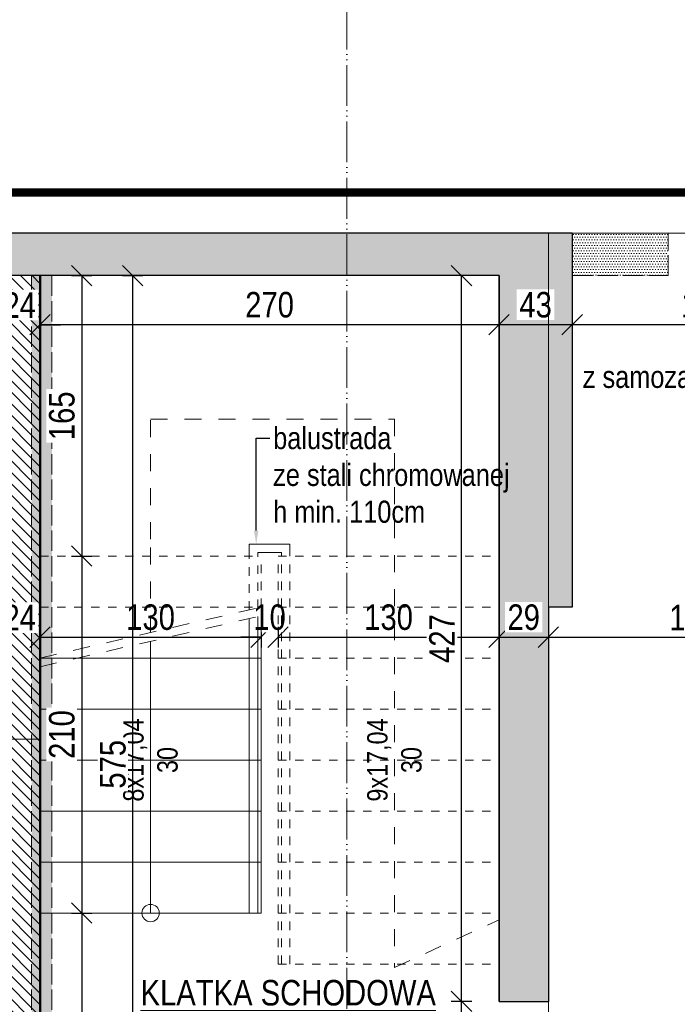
# Model space of a CAD drawing. Header units: millimetres. Extents: x 17147 to 52214, y -18116 to -4632.
# Tile 140 of 186: x 34250 to 34636, y -6835 to -6256. Entities that reach past the tile are written whole.
import ezdxf
from ezdxf import colors
from ezdxf.entities.mleader import LeaderData, LeaderLine
from ezdxf.math import Vec2, Vec3

# ---------------------------------------------------------------- set-up
doc = ezdxf.new("R2010")
doc.units = ezdxf.units.MM
for name, pattern in [('3', [1, 0.5, -0.5]), ('ACAD_ISO02W100', [15, 12, -3]), ('ACAD_ISO03W100', [30, 12, -18]), ('ACAD_ISO05W100', [33, 24, -3, 0, -3, 0, -3])]:
    doc.linetypes.add(name, pattern=pattern)
doc.layers.get('Defpoints').update_dxf_attribs({"color": 6})
for name, color, linetype, lineweight in [('A-ciekie', 161, 'Continuous', 9), ('A-opis', 130, 'Continuous', 9), ('A-wymiar', 177, 'Continuous', 0), ('A_opis_warstw', 220, 'Continuous', 5), ('A_SCIANA_ISTN', 253, 'Continuous', 25), ('A_SCIANA_PROJ_KONSTRUKCJA', 3, 'Continuous', 50)]:
    doc.layers.add(name, color=color, linetype=linetype, lineweight=lineweight)
for name, color, linetype, lineweight, true_color in [('A_CIENKA_WARSTWY', 7, 'Continuous', 15, 0x3a3a92), ('A_SCIANA DO WYBURZENIA', 7, 'ACAD_ISO02W100', 18, 0xf7833b), ('S_KRESKOWANIE_SC_ISTN', 7, 'Continuous', 0, 0x878787)]:
    doc.layers.add(name, color=color, linetype=linetype, lineweight=lineweight, true_color=true_color)
doc.styles.get("Standard").update_dxf_attribs({"font": 'ARIALN.TTF'})
doc.styles.add('wymiary', font='ARIALN.TTF')
doc.dimstyles.new('anka', dxfattribs={"dimtxt": 15, "dimasz": 12, "dimexe": 6, "dimexo": 0.0625, "dimgap": 4, "dimtad": 1, "dimdec": 0, "dimzin": 0, "dimdsep": 46, "dimtxsty": 'wymiary', "dimblk": 'OBLIQUE', "dimcen": 0.09, "dimclrt": 7, "dimadec": 0, "dimazin": 0, "dimtfac": 1, "dimtdec": 0, "dimtix": 1, "dimtofl": 0, "dimtmove": 0, "dimatfit": 3, "dimldrblk": 'OBLIQUE', "dimfxl": 6, "dimfxlon": 1, "dimtfill": 1, "dimtolj": 1, "dimtzin": 0, "dimarcsym": 0})
pattern_1 = [(0, (14120.9812, -10505.3418), (0.79375, 1.5875), [0, -1.5875])]

# ---------------------------------------------------------------- blocks, each defined once
blk = doc.blocks.new('_OBLIQUE')
at = {"color": 0, "linetype": 'ByBlock'}
blk.add_line((-0.5, -0.5), (0.5, 0.5), dxfattribs=at)
blk = doc.blocks.new('*D201')
at = {"layer": 'A-wymiar', "color": 0, "lineweight": -2, "transparency": 16777216}
for p, q in [((34237.51, -6613.43), (34237.51, -6625.43)), ((34261.51, -6613.43), (34261.51, -6625.43)), ((34237.51, -6619.43), (34225.51, -6619.43)), ((34261.51, -6619.43), (34273.51, -6619.43))]:
    blk.add_line(p, q, dxfattribs=at)
at = {"layer": 'Defpoints', "color": 0, "transparency": 16777216}
for p in [(34237.51, -6406.73), (34261.51, -6406.73)]:
    blk.add_point(p, dxfattribs=at)
at = {"layer": 'A-wymiar', "color": 0, "lineweight": -2, "transparency": 16777216, "xscale": 12, "yscale": 12, "zscale": 12}
blk.add_blockref('_OBLIQUE', (34237.51, -6619.43), dxfattribs=at)
at = {"layer": 'A-wymiar', "color": 0, "lineweight": -2, "transparency": 16777216, "xscale": 12, "yscale": 12, "zscale": 12, "rotation": 180}
blk.add_blockref('_OBLIQUE', (34261.51, -6619.43), dxfattribs=at)
at = {"layer": 'A-wymiar', "color": 7, "lineweight": 9, "transparency": 16777216, "insert": (34249.51, -6607.9), "char_height": 15, "attachment_point": 5, "style": 'wymiary', "bg_fill": 3, "box_fill_scale": 1.1, "bg_fill_color": 256, "bg_fill_true_color": 13158600, "bg_fill_transparency": 0}
blk.add_mtext('\\A1;24', dxfattribs=at)
at = {"layer": 'Defpoints', "color": 0, "transparency": 16777216}
blk.add_point((34261.51, -6619.43), dxfattribs=at)
blk = doc.blocks.new('*D202')
at = {"layer": 'A-wymiar', "color": 0, "lineweight": -2, "transparency": 16777216}
for p, q in [((34261.51, -6613.43), (34261.51, -6625.43)), ((34391.51, -6613.43), (34391.51, -6625.43)), ((34261.51, -6619.43), (34391.51, -6619.43))]:
    blk.add_line(p, q, dxfattribs=at)
at = {"layer": 'Defpoints', "color": 0, "transparency": 16777216}
for p in [(34261.51, -6406.73), (34391.51, -6561.73), (34391.51, -6619.43)]:
    blk.add_point(p, dxfattribs=at)
at = {"layer": 'A-wymiar', "color": 0, "lineweight": -2, "transparency": 16777216, "xscale": 12, "yscale": 12, "zscale": 12, "rotation": 180}
blk.add_blockref('_OBLIQUE', (34261.51, -6619.43), dxfattribs=at)
at = {"layer": 'A-wymiar', "color": 0, "lineweight": -2, "transparency": 16777216, "xscale": 12, "yscale": 12, "zscale": 12}
blk.add_blockref('_OBLIQUE', (34391.51, -6619.43), dxfattribs=at)
at = {"layer": 'A-wymiar', "color": 7, "lineweight": 9, "transparency": 16777216, "insert": (34326.51, -6607.77), "char_height": 15, "attachment_point": 5, "style": 'wymiary', "bg_fill": 3, "box_fill_scale": 1.1, "bg_fill_color": 256, "bg_fill_true_color": 13158600, "bg_fill_transparency": 0}
blk.add_mtext('\\A1;130', dxfattribs=at)
blk = doc.blocks.new('*D87')
at = {"layer": 'A-wymiar', "color": 0, "lineweight": -2, "transparency": 16777216}
for p, q in [((34391.51, -6613.43), (34391.51, -6625.43)), ((34401.51, -6613.43), (34401.51, -6625.43)), ((34391.51, -6619.43), (34379.51, -6619.43)), ((34401.51, -6619.43), (34413.51, -6619.43))]:
    blk.add_line(p, q, dxfattribs=at)
at = {"layer": 'Defpoints', "color": 0, "transparency": 16777216}
for p in [(34391.51, -6561.73), (34401.51, -6561.73)]:
    blk.add_point(p, dxfattribs=at)
at = {"layer": 'A-wymiar', "color": 0, "lineweight": -2, "transparency": 16777216, "xscale": 12, "yscale": 12, "zscale": 12}
blk.add_blockref('_OBLIQUE', (34391.51, -6619.43), dxfattribs=at)
at = {"layer": 'A-wymiar', "color": 0, "lineweight": -2, "transparency": 16777216, "xscale": 12, "yscale": 12, "zscale": 12, "rotation": 180}
blk.add_blockref('_OBLIQUE', (34401.51, -6619.43), dxfattribs=at)
at = {"layer": 'A-wymiar', "color": 7, "lineweight": 9, "transparency": 16777216, "insert": (34396.51, -6607.77), "char_height": 15, "attachment_point": 5, "style": 'wymiary', "bg_fill": 3, "box_fill_scale": 1.1, "bg_fill_color": 256, "bg_fill_true_color": 13158600, "bg_fill_transparency": 0}
blk.add_mtext('\\A1;10', dxfattribs=at)
at = {"layer": 'Defpoints', "color": 0, "transparency": 16777216}
blk.add_point((34401.51, -6619.43), dxfattribs=at)
blk = doc.blocks.new('*D88')
at = {"layer": 'A-wymiar', "color": 0, "lineweight": -2, "transparency": 16777216}
for p, q in [((34401.51, -6613.43), (34401.51, -6625.43)), ((34531.51, -6619.43), (34531.51, -6613.43)), ((34401.51, -6619.43), (34531.51, -6619.43))]:
    blk.add_line(p, q, dxfattribs=at)
at = {"layer": 'Defpoints', "color": 0, "transparency": 16777216}
for p in [(34401.51, -6561.73), (34531.51, -6619.43), (34531.51, -6619.43)]:
    blk.add_point(p, dxfattribs=at)
at = {"layer": 'A-wymiar', "color": 0, "lineweight": -2, "transparency": 16777216, "xscale": 12, "yscale": 12, "zscale": 12, "rotation": 180}
blk.add_blockref('_OBLIQUE', (34401.51, -6619.43), dxfattribs=at)
at = {"layer": 'A-wymiar', "color": 0, "lineweight": -2, "transparency": 16777216, "xscale": 12, "yscale": 12, "zscale": 12}
blk.add_blockref('_OBLIQUE', (34531.51, -6619.43), dxfattribs=at)
at = {"layer": 'A-wymiar', "color": 7, "lineweight": 9, "transparency": 16777216, "insert": (34466.51, -6607.77), "char_height": 15, "attachment_point": 5, "style": 'wymiary', "bg_fill": 3, "box_fill_scale": 1.1, "bg_fill_color": 256, "bg_fill_true_color": 13158600, "bg_fill_transparency": 0}
blk.add_mtext('\\A1;130', dxfattribs=at)
blk = doc.blocks.new('*D89')
at = {"layer": 'A-wymiar', "color": 0, "lineweight": -2, "transparency": 16777216}
for p, q in [((34531.51, -6619.43), (34531.51, -6613.43)), ((34560.51, -6613.43), (34560.51, -6625.43)), ((34531.51, -6619.43), (34560.51, -6619.43))]:
    blk.add_line(p, q, dxfattribs=at)
at = {"layer": 'A-wymiar', "color": 0, "lineweight": -2, "transparency": 16777216, "xscale": 12, "yscale": 12, "zscale": 12, "rotation": 180}
blk.add_blockref('_OBLIQUE', (34531.51, -6619.43), dxfattribs=at)
at = {"layer": 'A-wymiar', "color": 0, "lineweight": -2, "transparency": 16777216, "xscale": 12, "yscale": 12, "zscale": 12}
blk.add_blockref('_OBLIQUE', (34560.51, -6619.43), dxfattribs=at)
at = {"layer": 'A-wymiar', "color": 7, "lineweight": 9, "transparency": 16777216, "insert": (34546.01, -6607.77), "char_height": 15, "attachment_point": 5, "style": 'wymiary', "bg_fill": 3, "box_fill_scale": 1.1, "bg_fill_color": 256, "bg_fill_true_color": 13158600, "bg_fill_transparency": 0}
blk.add_mtext('\\A1;29', dxfattribs=at)
at = {"layer": 'Defpoints', "color": 0, "transparency": 16777216}
for p in [(34560.51, -6613.18), (34531.51, -6619.43), (34560.51, -6619.43)]:
    blk.add_point(p, dxfattribs=at)
blk = doc.blocks.new('*D90')
at = {"layer": 'A-wymiar', "color": 0, "lineweight": -2, "transparency": 16777216}
for p, q in [((34560.51, -6613.43), (34560.51, -6625.43)), ((34731.51, -6613.43), (34731.51, -6625.43)), ((34560.51, -6619.43), (34731.51, -6619.43))]:
    blk.add_line(p, q, dxfattribs=at)
at = {"layer": 'Defpoints', "color": 0, "transparency": 16777216}
for p in [(34731.51, -6605.18), (34560.51, -6613.18), (34731.51, -6619.43)]:
    blk.add_point(p, dxfattribs=at)
at = {"layer": 'A-wymiar', "color": 0, "lineweight": -2, "transparency": 16777216, "xscale": 12, "yscale": 12, "zscale": 12, "rotation": 180}
blk.add_blockref('_OBLIQUE', (34560.51, -6619.43), dxfattribs=at)
at = {"layer": 'A-wymiar', "color": 0, "lineweight": -2, "transparency": 16777216, "xscale": 12, "yscale": 12, "zscale": 12}
blk.add_blockref('_OBLIQUE', (34731.51, -6619.43), dxfattribs=at)
at = {"layer": 'A-wymiar', "color": 7, "lineweight": 9, "transparency": 16777216, "insert": (34646.01, -6607.9), "char_height": 15, "attachment_point": 5, "style": 'wymiary', "bg_fill": 3, "box_fill_scale": 1.1, "bg_fill_color": 256, "bg_fill_true_color": 13158600, "bg_fill_transparency": 0}
blk.add_mtext('\\A1;171', dxfattribs=at)
blk = doc.blocks.new('*D461')
at = {"layer": 'A-wymiar', "color": 0, "lineweight": -2, "transparency": 16777216}
for p, q in [((34574.51, -6429.62), (34574.51, -6441.62)), ((34731.51, -6429.62), (34731.51, -6441.62)), ((34731.51, -6435.62), (34574.51, -6435.62))]:
    blk.add_line(p, q, dxfattribs=at)
at = {"layer": 'Defpoints', "color": 0, "transparency": 16777216}
for p in [(34574.51, -6406.73), (34731.51, -6406.73), (34574.51, -6435.62)]:
    blk.add_point(p, dxfattribs=at)
at = {"layer": 'A-wymiar', "color": 0, "lineweight": -2, "transparency": 16777216, "xscale": 12, "yscale": 12, "zscale": 12, "rotation": 180}
blk.add_blockref('_OBLIQUE', (34574.51, -6435.62), dxfattribs=at)
at = {"layer": 'A-wymiar', "color": 0, "lineweight": -2, "transparency": 16777216, "xscale": 12, "yscale": 12, "zscale": 12}
blk.add_blockref('_OBLIQUE', (34731.51, -6435.62), dxfattribs=at)
at = {"layer": 'A-wymiar', "color": 7, "transparency": 16777216, "insert": (34653.01, -6423.96), "char_height": 15, "attachment_point": 5, "style": 'wymiary', "bg_fill": 3, "box_fill_scale": 1.1, "bg_fill_color": 256, "bg_fill_true_color": 13158600, "bg_fill_transparency": 0}
blk.add_mtext('\\A1;157', dxfattribs=at)
blk = doc.blocks.new('*D462')
at = {"layer": 'A-wymiar', "color": 0, "lineweight": -2, "transparency": 16777216}
for p, q in [((34531.51, -6429.62), (34531.51, -6441.62)), ((34574.51, -6429.62), (34574.51, -6441.62)), ((34574.51, -6435.62), (34531.51, -6435.62))]:
    blk.add_line(p, q, dxfattribs=at)
at = {"layer": 'Defpoints', "color": 0, "transparency": 16777216}
for p in [(34531.51, -6406.73), (34574.51, -6406.73), (34531.51, -6435.62)]:
    blk.add_point(p, dxfattribs=at)
at = {"layer": 'A-wymiar', "color": 0, "lineweight": -2, "transparency": 16777216, "xscale": 12, "yscale": 12, "zscale": 12, "rotation": 180}
blk.add_blockref('_OBLIQUE', (34531.51, -6435.62), dxfattribs=at)
at = {"layer": 'A-wymiar', "color": 0, "lineweight": -2, "transparency": 16777216, "xscale": 12, "yscale": 12, "zscale": 12}
blk.add_blockref('_OBLIQUE', (34574.51, -6435.62), dxfattribs=at)
at = {"layer": 'A-wymiar', "color": 7, "transparency": 16777216, "insert": (34553.01, -6423.96), "char_height": 15, "attachment_point": 5, "style": 'wymiary', "bg_fill": 3, "box_fill_scale": 1.1, "bg_fill_color": 256, "bg_fill_true_color": 13158600, "bg_fill_transparency": 0}
blk.add_mtext('\\A1;43', dxfattribs=at)
blk = doc.blocks.new('*D179')
at = {"layer": 'A-wymiar', "color": 0, "lineweight": -2, "transparency": 16777216}
for p, q in [((34261.51, -6429.62), (34261.51, -6441.62)), ((34531.51, -6429.62), (34531.51, -6441.62)), ((34531.51, -6435.62), (34261.51, -6435.62))]:
    blk.add_line(p, q, dxfattribs=at)
at = {"layer": 'Defpoints', "color": 0, "transparency": 16777216}
for p in [(34261.51, -6406.73), (34531.51, -6406.73), (34261.51, -6435.62)]:
    blk.add_point(p, dxfattribs=at)
at = {"layer": 'A-wymiar', "color": 0, "lineweight": -2, "transparency": 16777216, "xscale": 12, "yscale": 12, "zscale": 12, "rotation": 180}
blk.add_blockref('_OBLIQUE', (34261.51, -6435.62), dxfattribs=at)
at = {"layer": 'A-wymiar', "color": 0, "lineweight": -2, "transparency": 16777216, "xscale": 12, "yscale": 12, "zscale": 12}
blk.add_blockref('_OBLIQUE', (34531.51, -6435.62), dxfattribs=at)
at = {"layer": 'A-wymiar', "color": 7, "transparency": 16777216, "insert": (34396.51, -6423.96), "char_height": 15, "attachment_point": 5, "style": 'wymiary', "bg_fill": 3, "box_fill_scale": 1.1, "bg_fill_color": 256, "bg_fill_true_color": 13158600, "bg_fill_transparency": 0}
blk.add_mtext('\\A1;270', dxfattribs=at)
blk = doc.blocks.new('*D180')
at = {"layer": 'A-wymiar', "color": 0, "lineweight": -2, "transparency": 16777216}
for p, q in [((34237.51, -6429.62), (34237.51, -6441.62)), ((34261.51, -6429.62), (34261.51, -6441.62)), ((34237.51, -6435.62), (34225.51, -6435.62)), ((34261.51, -6435.62), (34273.51, -6435.62))]:
    blk.add_line(p, q, dxfattribs=at)
at = {"layer": 'Defpoints', "color": 0, "transparency": 16777216}
for p in [(34237.51, -6406.73), (34261.51, -6406.73)]:
    blk.add_point(p, dxfattribs=at)
at = {"layer": 'A-wymiar', "color": 0, "lineweight": -2, "transparency": 16777216, "xscale": 12, "yscale": 12, "zscale": 12}
blk.add_blockref('_OBLIQUE', (34237.51, -6435.62), dxfattribs=at)
at = {"layer": 'A-wymiar', "color": 0, "lineweight": -2, "transparency": 16777216, "xscale": 12, "yscale": 12, "zscale": 12, "rotation": 180}
blk.add_blockref('_OBLIQUE', (34261.51, -6435.62), dxfattribs=at)
at = {"layer": 'A-wymiar', "color": 7, "transparency": 16777216, "insert": (34249.51, -6424.09), "char_height": 15, "attachment_point": 5, "style": 'wymiary', "bg_fill": 3, "box_fill_scale": 1.1, "bg_fill_color": 256, "bg_fill_true_color": 13158600, "bg_fill_transparency": 0}
blk.add_mtext('\\A1;24', dxfattribs=at)
at = {"layer": 'Defpoints', "color": 0, "transparency": 16777216}
blk.add_point((34237.51, -6435.62), dxfattribs=at)
blk = doc.blocks.new('*D501')
at = {"layer": 'A_CIENKA_WARSTWY', "color": 0, "lineweight": -2, "transparency": 16777216}
for p, q in [((34280.03, -6406.73), (34292.03, -6406.73)), ((34286.03, -6406.73), (34286.03, -6571.73)), ((34280.03, -6571.73), (34292.03, -6571.73))]:
    blk.add_line(p, q, dxfattribs=at)
at = {"layer": 'Defpoints', "color": 0, "transparency": 16777216}
for p in [(34261.51, -6406.73), (34261.51, -6571.73), (34286.03, -6571.73)]:
    blk.add_point(p, dxfattribs=at)
at = {"layer": 'A_CIENKA_WARSTWY', "color": 0, "lineweight": -2, "transparency": 16777216, "xscale": 12, "yscale": 12, "zscale": 12}
for p, rotation in [((34286.03, -6406.73), 90), ((34286.03, -6571.73), 270)]:
    blk.add_blockref('_OBLIQUE', p, dxfattribs=dict(at, rotation=rotation))
at = {"layer": 'A_CIENKA_WARSTWY', "color": 7, "transparency": 16777216, "insert": (34274.37, -6489.23), "char_height": 15, "attachment_point": 5, "rotation": 90, "style": 'wymiary', "bg_fill": 3, "box_fill_scale": 1.1, "bg_fill_color": 256, "bg_fill_true_color": 13158600, "bg_fill_transparency": 0}
blk.add_mtext('\\A1;165', dxfattribs=at)
blk = doc.blocks.new('*D502')
at = {"layer": 'A_CIENKA_WARSTWY', "color": 0, "lineweight": -2, "transparency": 16777216}
for p, q in [((34280.03, -6571.73), (34292.03, -6571.73)), ((34286.03, -6571.73), (34286.03, -6781.73)), ((34280.03, -6781.73), (34292.03, -6781.73))]:
    blk.add_line(p, q, dxfattribs=at)
at = {"layer": 'Defpoints', "color": 0, "transparency": 16777216}
for p in [(34261.51, -6571.73), (34261.51, -6781.73), (34286.03, -6781.73)]:
    blk.add_point(p, dxfattribs=at)
at = {"layer": 'A_CIENKA_WARSTWY', "color": 0, "lineweight": -2, "transparency": 16777216, "xscale": 12, "yscale": 12, "zscale": 12}
for p, rotation in [((34286.03, -6571.73), 90), ((34286.03, -6781.73), 270)]:
    blk.add_blockref('_OBLIQUE', p, dxfattribs=dict(at, rotation=rotation))
at = {"layer": 'A_CIENKA_WARSTWY', "color": 7, "transparency": 16777216, "insert": (34274.37, -6676.73), "char_height": 15, "attachment_point": 5, "rotation": 90, "style": 'wymiary', "bg_fill": 3, "box_fill_scale": 1.1, "bg_fill_color": 256, "bg_fill_true_color": 13158600, "bg_fill_transparency": 0}
blk.add_mtext('\\A1;210', dxfattribs=at)
blk = doc.blocks.new('*D503')
at = {"layer": 'A_CIENKA_WARSTWY', "color": 0, "lineweight": -2, "transparency": 16777216}
for p, q in [((34280.03, -6781.73), (34292.03, -6781.73)), ((34286.03, -6781.73), (34286.03, -6981.73)), ((34280.03, -6981.73), (34292.03, -6981.73))]:
    blk.add_line(p, q, dxfattribs=at)
at = {"layer": 'Defpoints', "color": 0, "transparency": 16777216}
for p in [(34261.51, -6781.73), (34261.51, -6981.73), (34286.03, -6981.73)]:
    blk.add_point(p, dxfattribs=at)
at = {"layer": 'A_CIENKA_WARSTWY', "color": 0, "lineweight": -2, "transparency": 16777216, "xscale": 12, "yscale": 12, "zscale": 12}
for p, rotation in [((34286.03, -6781.73), 90), ((34286.03, -6981.73), 270)]:
    blk.add_blockref('_OBLIQUE', p, dxfattribs=dict(at, rotation=rotation))
at = {"layer": 'A_CIENKA_WARSTWY', "color": 7, "transparency": 16777216, "insert": (34274.37, -6881.73), "char_height": 15, "attachment_point": 5, "rotation": 90, "style": 'wymiary', "bg_fill": 3, "box_fill_scale": 1.1, "bg_fill_color": 256, "bg_fill_true_color": 13158600, "bg_fill_transparency": 0}
blk.add_mtext('\\A1;200', dxfattribs=at)
blk = doc.blocks.new('*D504')
at = {"layer": 'A_CIENKA_WARSTWY', "color": 0, "lineweight": -2, "transparency": 16777216}
for p, q in [((34310.03, -6406.73), (34322.03, -6406.73)), ((34316.03, -6981.73), (34316.03, -6406.73)), ((34310.03, -6981.73), (34322.03, -6981.73))]:
    blk.add_line(p, q, dxfattribs=at)
at = {"layer": 'Defpoints', "color": 0, "transparency": 16777216}
for p in [(34261.51, -6406.73), (34316.03, -6406.73), (34261.51, -6981.73)]:
    blk.add_point(p, dxfattribs=at)
at = {"layer": 'A_CIENKA_WARSTWY', "color": 0, "lineweight": -2, "transparency": 16777216, "xscale": 12, "yscale": 12, "zscale": 12}
for p, rotation in [((34316.03, -6406.73), 90), ((34316.03, -6981.73), 270)]:
    blk.add_blockref('_OBLIQUE', p, dxfattribs=dict(at, rotation=rotation))
at = {"layer": 'A_CIENKA_WARSTWY', "color": 7, "transparency": 16777216, "insert": (34304.4, -6694.23), "char_height": 15, "attachment_point": 5, "rotation": 90, "style": 'wymiary', "bg_fill": 3, "box_fill_scale": 1.1, "bg_fill_color": 256, "bg_fill_true_color": 13158600, "bg_fill_transparency": 0}
blk.add_mtext('\\A1;575', dxfattribs=at)
blk = doc.blocks.new('*D506')
at = {"layer": 'A_CIENKA_WARSTWY', "color": 0, "lineweight": -2, "transparency": 16777216}
for p, q in [((34515.43, -6833.73), (34503.43, -6833.73)), ((34509.43, -6933.73), (34509.43, -6833.73)), ((34515.43, -6933.73), (34503.43, -6933.73))]:
    blk.add_line(p, q, dxfattribs=at)
at = {"layer": 'Defpoints', "color": 0, "transparency": 16777216}
for p in [(34509.43, -6833.73), (34531.51, -6833.73), (34531.51, -6933.73)]:
    blk.add_point(p, dxfattribs=at)
at = {"layer": 'A_CIENKA_WARSTWY', "color": 0, "lineweight": -2, "transparency": 16777216, "xscale": 12, "yscale": 12, "zscale": 12}
for p, rotation in [((34509.43, -6833.73), 90), ((34509.43, -6933.73), 270)]:
    blk.add_blockref('_OBLIQUE', p, dxfattribs=dict(at, rotation=rotation))
at = {"layer": 'A_CIENKA_WARSTWY', "color": 7, "transparency": 16777216, "insert": (34497.77, -6883.73), "char_height": 15, "attachment_point": 5, "rotation": 90, "style": 'wymiary', "bg_fill": 3, "box_fill_scale": 1.1, "bg_fill_color": 256, "bg_fill_true_color": 13158600, "bg_fill_transparency": 0}
blk.add_mtext('\\A1;100', dxfattribs=at)
blk = doc.blocks.new('*D507')
at = {"layer": 'A_CIENKA_WARSTWY', "color": 0, "lineweight": -2, "transparency": 16777216}
for p, q in [((34515.43, -6406.73), (34503.43, -6406.73)), ((34509.43, -6833.73), (34509.43, -6406.73)), ((34515.43, -6833.73), (34503.43, -6833.73))]:
    blk.add_line(p, q, dxfattribs=at)
at = {"layer": 'Defpoints', "color": 0, "transparency": 16777216}
for p in [(34509.43, -6406.73), (34531.51, -6406.73), (34531.51, -6833.73)]:
    blk.add_point(p, dxfattribs=at)
at = {"layer": 'A_CIENKA_WARSTWY', "color": 0, "lineweight": -2, "transparency": 16777216, "xscale": 12, "yscale": 12, "zscale": 12}
for p, rotation in [((34509.43, -6406.73), 90), ((34509.43, -6833.73), 270)]:
    blk.add_blockref('_OBLIQUE', p, dxfattribs=dict(at, rotation=rotation))
at = {"layer": 'A_CIENKA_WARSTWY', "color": 7, "transparency": 16777216, "insert": (34497.9, -6620.23), "char_height": 15, "attachment_point": 5, "rotation": 90, "style": 'wymiary', "bg_fill": 3, "box_fill_scale": 1.1, "bg_fill_color": 256, "bg_fill_true_color": 13158600, "bg_fill_transparency": 0}
blk.add_mtext('\\A1;427', dxfattribs=at)

msp = doc.modelspace()

# ---------------------------------------------------------------- hatches: boundary and pattern name
at = {"layer": 'A_SCIANA DO WYBURZENIA', "transparency": 33554687}
h = msp.add_hatch(dxfattribs=at)
h.set_pattern_fill('DOTS', color=256)
h.set_pattern_definition(pattern_1)
h.paths.add_polyline_path([(34630.9, -6381.73), (34574.51, -6381.73), (34574.51, -6406.73), (34630.9, -6406.73)])
h = msp.add_hatch(dxfattribs=at)
h.set_pattern_fill('DOTS', color=256)
h.set_pattern_definition(pattern_1)
h.paths.add_polyline_path([(34268.51, -6406.73), (34256.51, -6406.73), (34256.51, -6981.73), (34268.51, -6981.73)])
at = {"layer": 'A_SCIANA_PROJ_KONSTRUKCJA', "lineweight": 9, "true_color": 0x2ad533}
h = msp.add_hatch(dxfattribs=at)
h.set_pattern_fill('ANSI31', color=102, scale=1.5, angle=90)
h.paths.add_polyline_path([(34261.51, -6406.73), (34237.51, -6406.73), (34237.51, -6981.73), (34261.51, -6981.73)])
at = {"layer": 'S_KRESKOWANIE_SC_ISTN', "transparency": 33554559}
h = msp.add_hatch(color=256, dxfattribs=at)
h.dxf.hatch_style = 1
h.paths.add_polyline_path([(34574.51, -6381.73), (34196.26, -6381.73), (34196.26, -6406.73), (34531.51, -6406.73), (34531.51, -6833.73), (34557.5, -6833.73), (34560.51, -6833.73), (34560.51, -6601.73), (34574.51, -6601.73)])

# ---------------------------------------------------------------- linework, layer by layer
at = {"layer": 'A-opis', "color": 156, "linetype": 'ACAD_ISO03W100', "true_color": 0x0f468a, "const_width": 5}
msp.add_lwpolyline([(32546.51, -7006.73), (32546.51, -6357.85), (35344.05, -6357.85), (35344.05, -7084.53), (32740.01, -7084.53)], dxfattribs=at)
at = {"layer": 'A-opis', "lineweight": 9}
msp.add_circle((34326.51, -6781.73), 5.09, dxfattribs=at)
at = {"layer": 'A_CIENKA_WARSTWY'}
for points in [[(34261.51, -6631.73), (34391.51, -6631.73)], [(34261.51, -6661.73), (34391.51, -6661.73)], [(34261.51, -6691.73), (34391.51, -6691.73)], [(34261.51, -6721.73), (34391.51, -6721.73)], [(34261.51, -6751.73), (34391.51, -6751.73)], [(34261.51, -6781.73), (34391.51, -6781.73)]]:
    msp.add_lwpolyline(points, dxfattribs=at)
at = {"layer": 'A_CIENKA_WARSTWY', "linetype": '3', "ltscale": 10}
for points in [[(34401.51, -6631.73), (34531.51, -6631.73)], [(34401.51, -6661.73), (34531.51, -6661.73)], [(34401.51, -6691.73), (34531.51, -6691.73)], [(34401.51, -6721.73), (34531.51, -6721.73)], [(34401.51, -6751.73), (34531.51, -6751.73)], [(34401.51, -6781.73), (34531.51, -6781.73)], [(34401.51, -6811.73), (34531.51, -6811.73)]]:
    msp.add_lwpolyline(points, dxfattribs=at)
at = {"layer": 'A_SCIANA DO WYBURZENIA'}
msp.add_lwpolyline([(34574.51, -6406.73), (34630.9, -6406.73), (34630.9, -6381.73), (34574.51, -6381.73)], close=True, dxfattribs=at)
for points in [[(34256.51, -6406.73), (34256.51, -6981.73)], [(34268.51, -6406.73), (34268.51, -6981.73)]]:
    msp.add_lwpolyline(points, dxfattribs=at)
at = {"layer": 'A_SCIANA_ISTN'}
for p, q in [((34574.51, -6381.73), (34196.26, -6381.73)), ((34574.51, -6381.73), (34574.51, -6601.73)), ((34531.51, -6406.73), (34256.51, -6406.73)), ((34531.51, -6406.73), (34531.51, -6833.73)), ((34574.51, -6601.73), (34560.51, -6601.73)), ((34560.51, -6601.73), (34560.51, -6833.73))]:
    msp.add_line(p, q, dxfattribs=at)
for points in [[(34531.51, -6833.73), (34531.51, -6406.73), (34196.26, -6406.73), (34196.26, -6381.73)], [(34531.51, -6833.73), (34531.51, -6406.73), (34256.51, -6406.73)], [(34531.51, -6833.73), (34531.51, -6833.73), (34557.5, -6833.73), (34560.51, -6833.73)]]:
    msp.add_lwpolyline(points, dxfattribs=at)
at = {"layer": 'A_SCIANA_PROJ_KONSTRUKCJA'}
msp.add_lwpolyline([(34261.51, -6406.73), (34261.51, -6981.73)], dxfattribs=at)

# ---------------------------------------------------------------- texts
at = {"layer": 'A-opis', "color": 156, "true_color": 0x0f468a, "char_height": 15, "attachment_point": 1, "style": 'wymiary'}
for s, width, insert in [('\\pi48.39;{\\LKORYTARZ}\\P\\pi65.647;6,75 m²', 188.6534, (33323.5, -6459.98)), ('\\pi5.9638;{\\LPOM. BIUROWE 3 OS.\\P\\pi12.952;DZIAŁ TECHNICZNY}\\P\\pi60.904;32,73 m²', 188.6534, (33743.52, -6704.68)), ('\\pi22.331;{\\LPOM. MONITORNIG SIECI}\\P\\pi92.415;20,80 m²', 251.8795, (33259.89, -6745.12))]:
    msp.add_mtext_dynamic_manual_height_columns(s, width=width, gutter_width=12.5, heights=[0], dxfattribs=dict(at, insert=insert))
at = {"layer": 'A-opis', "lineweight": 9, "char_height": 12, "attachment_point": 5, "rotation": 90}
for s, insert in [('8x17,04\\P30', (34326.51, -6691.73)), ('9x17,04\\P30', (34470.01, -6691.73))]:
    msp.add_mtext_dynamic_manual_height_columns(s, width=46.7223, gutter_width=12.5, heights=[0], dxfattribs=dict(at, insert=insert))

# ---------------------------------------------------------------- next in the draw order: dimensions: what is measured, and where the dimension line sits
at = {"layer": 'A-wymiar', "lineweight": 9}
dim = msp.add_linear_dim(base=(34261.51, -6619.43), p1=(34237.51, -6406.73), p2=(34261.51, -6406.73), dimstyle='anka', override={"dimtmove": 1}, dxfattribs=at)
dim.commit()
dim.dimension.update_dxf_attribs({"geometry": '*D201', "text_midpoint": (34249.51, -6607.9)})
at = {"layer": 'A-wymiar'}
dim = msp.add_linear_dim(base=(34574.51, -6435.62), p1=(34731.51, -6406.73), p2=(34574.51, -6406.73), dimstyle='anka', override={"dimtmove": 1}, dxfattribs=at)
dim.commit()
dim.dimension.update_dxf_attribs({"geometry": '*D461', "text_midpoint": (34653.01, -6423.96)})
at = {"layer": 'A_CIENKA_WARSTWY'}
dim = msp.add_linear_dim(base=(34509.43, -6833.73), p1=(34531.51, -6933.73), p2=(34531.51, -6833.73), angle=90, dimstyle='anka', override={"dimtmove": 1}, dxfattribs=at)
dim.commit()
dim.dimension.update_dxf_attribs({"geometry": '*D506', "text_midpoint": (34497.77, -6883.73)})

# ---------------------------------------------------------------- next in the draw order: dimensions: what is measured, and where the dimension line sits
at = {"layer": 'A-wymiar', "lineweight": 9}
dim = msp.add_linear_dim(base=(34391.51, -6619.43), p1=(34261.51, -6406.73), p2=(34391.51, -6561.73), dimstyle='anka', override={"dimtmove": 1}, dxfattribs=at)
dim.commit()
dim.dimension.update_dxf_attribs({"geometry": '*D202', "text_midpoint": (34326.51, -6607.77)})
at = {"layer": 'A-wymiar'}
dim = msp.add_linear_dim(base=(34531.51, -6435.62), p1=(34574.51, -6406.73), p2=(34531.51, -6406.73), dimstyle='anka', override={"dimtmove": 1}, dxfattribs=at)
dim.commit()
dim.dimension.update_dxf_attribs({"geometry": '*D462', "text_midpoint": (34553.01, -6423.96)})

# ---------------------------------------------------------------- next in the draw order: linework, layer by layer
at = {"layer": 'A-opis', "lineweight": 9}
msp.add_lwpolyline([(34326.51, -6781.73), (34326.51, -6621.86)], dxfattribs=at)

# ---------------------------------------------------------------- next in the draw order: dimensions: what is measured, and where the dimension line sits
at = {"layer": 'A-wymiar'}
dim = msp.add_linear_dim(base=(34261.51, -6435.62), p1=(34531.51, -6406.73), p2=(34261.51, -6406.73), dimstyle='anka', override={"dimtmove": 1}, dxfattribs=at)
dim.commit()
dim.dimension.update_dxf_attribs({"geometry": '*D179', "text_midpoint": (34396.51, -6423.96)})
at = {"layer": 'A-wymiar', "lineweight": 9}
dim = msp.add_linear_dim(base=(34401.51, -6619.43), p1=(34391.51, -6561.73), p2=(34401.51, -6561.73), dimstyle='anka', override={"dimtmove": 1}, dxfattribs=at)
dim.commit()
dim.dimension.update_dxf_attribs({"geometry": '*D87', "text_midpoint": (34396.51, -6607.77)})

# ---------------------------------------------------------------- next in the draw order: leaders
at = {"layer": 'A-opis'}
ml = msp.add_multileader_mtext('Standard', dxfattribs=at)
ml.set_content('drzwi \\Pz samozamykaczem', color=256)
ml.set_leader_properties()
ml.build(insert=Vec2(0, 0))
ml.multileader.update_dxf_attribs({"arrow_head_size": 10})
ctx = ml.context
ctx.base_point, ctx.char_height, ctx.arrow_head_size, ctx.plane_origin = Vec3(34580, -6446.56), 13, 10, Vec3(34691.01, -6539.81)
ctx.text_align_type = 2
notes = []
notes.append((ctx, [(1, (1, 1, 0), (34725.67, -6446.56), (-1, 0), 8, [(0, [(34725.67, -6483.38)], 0, [])])]))
ctx.mtext.insert, ctx.mtext.alignment, ctx.mtext.flow_direction = Vec3(34715.67, -6438.14), 3, 5
for ctx, leaders in notes:
    for number, flags, end, landing, length, lines in leaders:
        leader = LeaderData()
        leader.index, (leader.has_last_leader_line, leader.has_dogleg_vector, leader.attachment_direction) = number, flags
        leader.last_leader_point, leader.dogleg_vector, leader.dogleg_length = Vec3(end), Vec3(landing), length
        for number, points, colour, breaks in lines:
            line = LeaderLine()
            line.index, line.vertices, line.color, line.breaks = number, Vec3.list(points), colors.encode_raw_color(colour), breaks
            leader.lines.append(line)
        ctx.leaders.append(leader)

# ---------------------------------------------------------------- next in the draw order: linework, layer by layer
at = {"layer": 'A-ciekie', "linetype": '3', "ltscale": 10}
for points in [[(34384.51, -6603.34), (34384.51, -6571.73)], [(34389.51, -6602.19), (34389.51, -6571.73)]]:
    msp.add_lwpolyline(points, dxfattribs=at)
at = {"layer": 'A-ciekie'}
for points in [[(34384.51, -6781.73), (34384.51, -6608.47)], [(34389.51, -6781.73), (34389.51, -6607.32)]]:
    msp.add_lwpolyline(points, dxfattribs=at)
at = {"layer": 'A-opis', "linetype": '3', "ltscale": 20}
for points in [[(34261.51, -6631.73), (34391.51, -6601.73)], [(34261.51, -6636.86), (34391.51, -6606.86)]]:
    msp.add_lwpolyline(points, dxfattribs=at)
at = {"layer": 'A_CIENKA_WARSTWY', "linetype": '3', "ltscale": 10}
for points in [[(34261.51, -6571.73), (34391.51, -6571.73)], [(34391.51, -6601.73), (34391.51, -6571.73)], [(34261.51, -6601.73), (34391.51, -6601.73)]]:
    msp.add_lwpolyline(points, dxfattribs=at)
at = {"layer": 'A_CIENKA_WARSTWY'}
msp.add_lwpolyline([(34391.51, -6781.73), (34391.51, -6606.86)], dxfattribs=at)

# ---------------------------------------------------------------- next in the draw order: dimensions: what is measured, and where the dimension line sits
at = {"layer": 'A-wymiar'}
dim = msp.add_linear_dim(base=(34237.51, -6435.62), p1=(34261.51, -6406.73), p2=(34237.51, -6406.73), dimstyle='anka', override={"dimtmove": 1}, dxfattribs=at)
dim.commit()
dim.dimension.update_dxf_attribs({"geometry": '*D180', "text_midpoint": (34249.51, -6424.09)})
at = {"layer": 'A-wymiar', "lineweight": 9}
dim = msp.add_linear_dim(base=(34531.51, -6619.43), p1=(34401.51, -6561.73), p2=(34531.51, -6619.43), dimstyle='anka', override={"dimtmove": 1}, dxfattribs=at)
dim.commit()
dim.dimension.update_dxf_attribs({"geometry": '*D88', "text_midpoint": (34466.51, -6607.77)})

# ---------------------------------------------------------------- next in the draw order: linework, layer by layer
at = {"layer": 'A-ciekie'}
for points in [[(34384.51, -6571.73), (34384.51, -6564.73), (34408.51, -6564.73), (34408.51, -6571.73)], [(34389.51, -6571.73), (34389.51, -6569.73), (34403.51, -6569.73), (34403.51, -6571.73)]]:
    msp.add_lwpolyline(points, dxfattribs=at)
at = {"layer": 'A-ciekie', "linetype": '3', "ltscale": 10}
for points in [[(34403.51, -6811.73), (34403.51, -6571.73)], [(34408.51, -6811.73), (34408.51, -6571.73)]]:
    msp.add_lwpolyline(points, dxfattribs=at)
at = {"layer": 'A-opis', "color": 212, "linetype": 'ACAD_ISO05W100', "true_color": 0xe01fda}
msp.add_lwpolyline([(34442.02, -5685.25), (34442.02, -6862.45), (34442.02, -6862.45), (34442.02, -9462.19)], dxfattribs=at)
at = {"layer": 'A_CIENKA_WARSTWY', "linetype": '3', "ltscale": 10}
for points in [[(34401.51, -6811.73), (34401.51, -6571.73)], [(34401.51, -6571.73), (34531.51, -6571.73)]]:
    msp.add_lwpolyline(points, dxfattribs=at)

# ---------------------------------------------------------------- next in the draw order: dimensions: what is measured, and where the dimension line sits
at = {"layer": 'A-wymiar', "lineweight": 9}
dim = msp.add_linear_dim(base=(34560.51, -6619.43), p1=(34531.51, -6619.43), p2=(34560.51, -6613.18), dimstyle='anka', override={"dimtmove": 1}, dxfattribs=at)
dim.commit()
dim.dimension.update_dxf_attribs({"geometry": '*D89', "text_midpoint": (34546.01, -6607.77)})
at = {"layer": 'A_CIENKA_WARSTWY'}
dim = msp.add_linear_dim(base=(34286.03, -6571.73), p1=(34261.51, -6406.73), p2=(34261.51, -6571.73), angle=90, dimstyle='anka', dxfattribs=at)
dim.commit()
dim.dimension.update_dxf_attribs({"geometry": '*D501', "text_midpoint": (34274.37, -6489.23)})

# ---------------------------------------------------------------- next in the draw order: linework, layer by layer
at = {"layer": 'A-opis', "linetype": '3', "ltscale": 20}
msp.add_lwpolyline([(34326.51, -6616.73), (34326.51, -6561.73), (34326.51, -6491.15), (34470.01, -6491.15), (34470.01, -6813.73), (34531.51, -6785.73)], dxfattribs=at)
at = {"layer": 'A_CIENKA_WARSTWY', "linetype": '3', "ltscale": 10}
msp.add_lwpolyline([(34401.51, -6601.73), (34531.51, -6601.73)], dxfattribs=at)

# ---------------------------------------------------------------- next in the draw order: dimensions: what is measured, and where the dimension line sits
at = {"layer": 'A-wymiar', "lineweight": 9}
dim = msp.add_linear_dim(base=(34731.51, -6619.43), p1=(34560.51, -6613.18), p2=(34731.51, -6605.18), dimstyle='anka', override={"dimtmove": 1}, dxfattribs=at)
dim.commit()
dim.dimension.update_dxf_attribs({"geometry": '*D90', "text_midpoint": (34646.01, -6607.9)})
at = {"layer": 'A_CIENKA_WARSTWY'}
dim = msp.add_linear_dim(base=(34286.03, -6781.73), p1=(34261.51, -6571.73), p2=(34261.51, -6781.73), angle=90, dimstyle='anka', override={"dimtmove": 1}, dxfattribs=at)
dim.commit()
dim.dimension.update_dxf_attribs({"geometry": '*D502', "text_midpoint": (34274.37, -6676.73)})

# ---------------------------------------------------------------- next in the draw order: linework, layer by layer
at = {"layer": 'A-wymiar'}
msp.add_lwpolyline([(34731.51, -6381.73), (34560.51, -6381.73), (34560.51, -6981.73), (34731.51, -6981.73)], close=True, dxfattribs=at)

# ---------------------------------------------------------------- next in the draw order: dimensions: what is measured, and where the dimension line sits
at = {"layer": 'A_CIENKA_WARSTWY'}
dim = msp.add_linear_dim(base=(34286.03, -6981.73), p1=(34261.51, -6781.73), p2=(34261.51, -6981.73), angle=90, dimstyle='anka', override={"dimtmove": 1}, dxfattribs=at)
dim.commit()
dim.dimension.update_dxf_attribs({"geometry": '*D503', "text_midpoint": (34274.37, -6881.73)})

# ---------------------------------------------------------------- next in the draw order: leaders
at = {"layer": 'A-opis', "lineweight": 9}
ml = msp.add_multileader_mtext('Standard', dxfattribs=at)
ml.set_content('balustrada \\Pze stali chromowanej\\Ph min. 110cm', color=256)
ml.set_leader_properties()
ml.build(insert=Vec2(0, 0))
ml.multileader.update_dxf_attribs({"arrow_head_size": 8})
ctx = ml.context
ctx.base_point, ctx.char_height, ctx.arrow_head_size, ctx.plane_origin = Vec3(34396.64, -6502.42), 13, 8, Vec3(34388.64, -6521.74)
notes = []
notes.append((ctx, [(0, (1, 1, 0), (34388.64, -6502.42), (1, 0), 8, [(0, [(34388.64, -6564.73)], 0, [])])]))
ctx.mtext.insert, ctx.mtext.flow_direction = Vec3(34398.64, -6495.81), 5
for ctx, leaders in notes:
    for number, flags, end, landing, length, lines in leaders:
        leader = LeaderData()
        leader.index, (leader.has_last_leader_line, leader.has_dogleg_vector, leader.attachment_direction) = number, flags
        leader.last_leader_point, leader.dogleg_vector, leader.dogleg_length = Vec3(end), Vec3(landing), length
        for number, points, colour, breaks in lines:
            line = LeaderLine()
            line.index, line.vertices, line.color, line.breaks = number, Vec3.list(points), colors.encode_raw_color(colour), breaks
            leader.lines.append(line)
        ctx.leaders.append(leader)

# ---------------------------------------------------------------- next in the draw order: dimensions: what is measured, and where the dimension line sits
at = {"layer": 'A_CIENKA_WARSTWY'}
dim = msp.add_linear_dim(base=(34316.03, -6406.73), p1=(34261.51, -6981.73), p2=(34261.51, -6406.73), angle=90, dimstyle='anka', dxfattribs=at)
dim.commit()
dim.dimension.update_dxf_attribs({"geometry": '*D504', "text_midpoint": (34304.4, -6694.23)})
dim = msp.add_linear_dim(base=(34509.43, -6406.73), p1=(34531.51, -6833.73), p2=(34531.51, -6406.73), angle=90, dimstyle='anka', override={"dimtmove": 1}, dxfattribs=at)
dim.commit()
dim.dimension.update_dxf_attribs({"geometry": '*D507', "text_midpoint": (34497.9, -6620.23)})

# ---------------------------------------------------------------- next in the draw order: linework, layer by layer
at = {"layer": 'A_opis_warstw'}
msp.add_lwpolyline([(34204.72, -6679.43), (34261.51, -6679.43)], dxfattribs=at)

# ---------------------------------------------------------------- next in the draw order: texts
at = {"layer": 'A-opis', "color": 156, "true_color": 0x0f468a, "insert": (34312.22, -6821.11), "char_height": 15, "attachment_point": 1, "style": 'wymiary'}
msp.add_mtext_dynamic_manual_height_columns('\\pi8.4152;{\\LKLATKA SCHODOWA\\P\\pi61.836;}11,20 m²', width=189.3611, gutter_width=12.5, heights=[0], dxfattribs=at)

doc.saveas('drawing.dxf')
